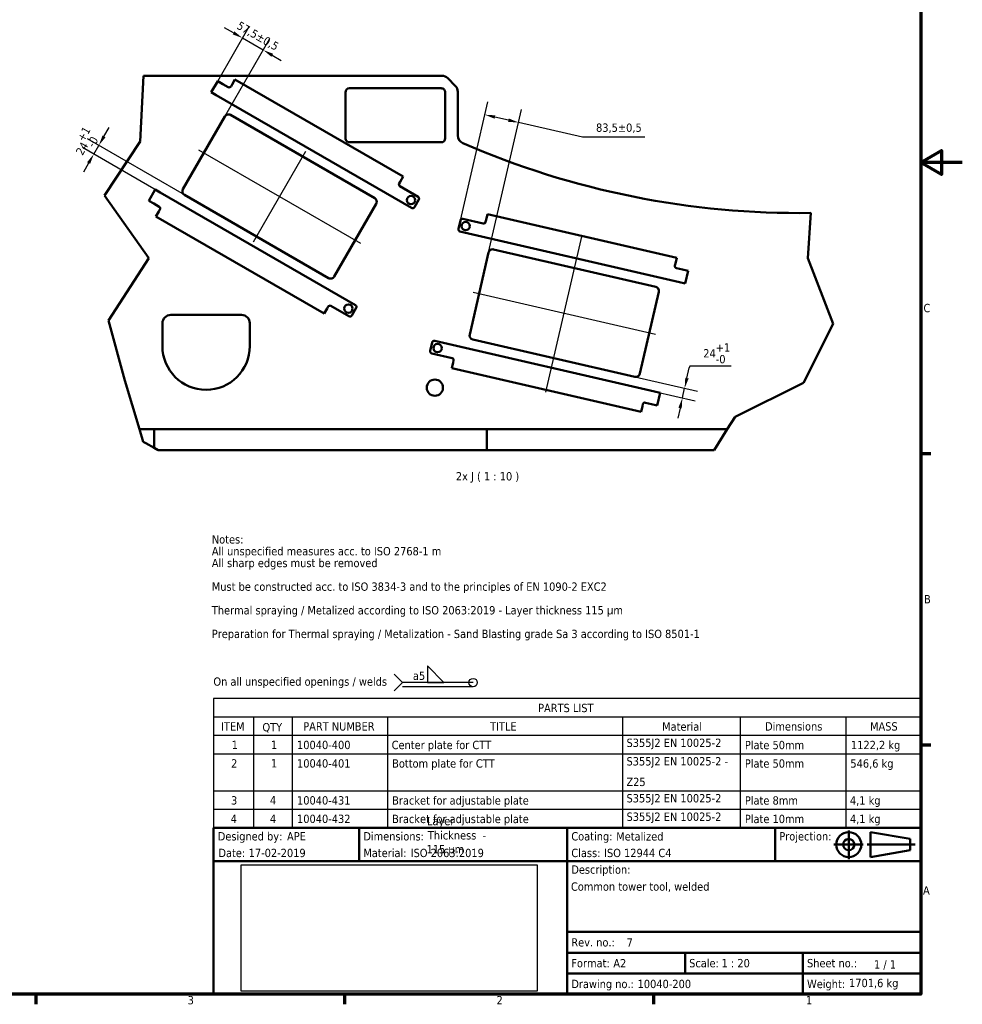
# Model space of a CAD drawing. Header units: millimetres. Extents: x 0 to 11880, y 0 to 8400.
# Tile 3 of 3: x 7348 to 11880, y 152 to 4887. Entities that reach past the tile are written whole.
import ezdxf
from ezdxf.enums import TextEntityAlignment as Align

# ---------------------------------------------------------------- set-up
doc = ezdxf.new("R2010")
doc.units = ezdxf.units.MM
doc.header["$LTSCALE"] = 20
doc.header["$XCLIPFRAME"] = 2
for name, color, linetype, lineweight in [('Border (ISO)', 7, 'Continuous', 70), ('Break Line (ISO)', 7, 'Continuous', 50), ('Centerline (ISO)', 7, 'Continuous', 25), ('Dimension (ISO)', 7, 'Continuous', 25), ('Symbol (ISO)', 7, 'Continuous', 25), ('Title (ISO)', 7, 'Continuous', 50), ('Visible (ISO)', 7, 'Continuous', 50)]:
    doc.layers.add(name, color=color, linetype=linetype, lineweight=lineweight)
doc.styles.add('Label Text (ISO)', font='tahoma.ttf')
doc.styles.add('Note Text (ISO)', font='tahoma.ttf')
doc.dimstyles.new('Default (ISO)', dxfattribs={"dimscale": 20, "dimtxt": 2, "dimasz": 2.5, "dimexe": 3.174999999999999, "dimexo": 0, "dimgap": 0.762, "dimtad": 1, "dimrnd": 1e-08, "dimtxsty": 'Note Text (ISO)', "dimcen": 0.09, "dimdle": 10, "dimclrd": 256, "dimclre": 256, "dimclrt": 256, "dimazin": 2, "dimtfac": 1, "dimtmove": 0, "dimatfit": 3, "dimfxl": 1, "dimtolj": 1, "dimtzin": 0, "dimlwd": -1, "dimlwe": -1, "dimarcsym": 0})
picture_1 = doc.add_image_def('image1.bmp', size_in_pixel=(2119, 907))

# ---------------------------------------------------------------- blocks, each defined once
blk = doc.blocks.new('Borders Default Border')
at = {"layer": 'Border (ISO)'}
for p, q in [((584.000015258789, 140), (586.3999938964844, 140)), ((584.000015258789, 70), (586.3999938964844, 70)), ((371.25, 10), (371.25, 7.599999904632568)), ((445.4999923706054, 10), (445.4999923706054, 7.599999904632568)), ((519.7499847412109, 10), (519.7499847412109, 7.599999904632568))]:
    blk.add_line(p, q, dxfattribs=at)
at = {"layer": 'Border (ISO)', "flags": 128}
for points in [[(10, 10), (10, 410), (584.000015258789, 410), (584.000015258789, 10), (10, 10)], [(594.0000152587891, 210), (584.000015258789, 210), (589.000015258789, 212.8867530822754), (589.000015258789, 207.1132469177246), (584.000015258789, 210)]]:
    blk.add_lwpolyline(points, dxfattribs=at)
at = {"layer": 'Border (ISO)', "char_height": 2.000000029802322, "attachment_point": 7, "style": 'Label Text (ISO)'}
for s, insert in [('C', (584.6622303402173, 173.964343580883)), ('B', (584.7896277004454, 103.9999999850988)), ('A', (584.5492745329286, 33.99999998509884)), ('3', (407.752595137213, 7.557860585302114)), ('2', (482.0185951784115, 7.599999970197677)), ('1', (556.4237955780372, 7.599999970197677))]:
    blk.add_mtext(s, dxfattribs=dict(at, insert=insert))
blk = doc.blocks.new('Title Blocks Advantis')
at = {"layer": 'Title (ISO)'}
for p, q in [((270.0713910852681, 149.9999999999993), (100.0713910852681, 149.9999999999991)), ((100.0713910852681, 149.9999999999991), (100.0713910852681, 109.999999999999)), ((135.0713910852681, 141.9999999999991), (135.0713910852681, 149.9999999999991)), ((185.0713910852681, 141.9999999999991), (185.0713910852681, 149.9999999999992)), ((235.0713910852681, 141.9999999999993), (235.0713910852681, 149.9999999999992)), ((270.0713910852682, 109.9999999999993), (270.0713910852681, 149.9999999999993)), ((257.9816193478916, 148.9999999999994), (267.51299677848, 147.3551583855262)), ((257.9816193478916, 148.9999999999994), (257.9816193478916, 142.9999999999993)), ((267.51299677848, 144.6448416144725), (267.51299677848, 147.3551583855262)), ((257.9816193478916, 142.9999999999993), (267.51299677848, 144.6448416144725)), ((100.0713910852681, 141.9999999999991), (270.0713910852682, 141.9999999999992)), ((185.0713910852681, 141.9999999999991), (185.0713910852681, 119.9999999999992)), ((185.0713910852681, 124.9999999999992), (270.0713910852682, 124.9999999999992)), ((185.0713910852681, 119.9999999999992), (270.0713910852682, 119.9999999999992)), ((185.0713910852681, 119.9999999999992), (185.0713910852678, 114.9999999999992)), ((213.4047244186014, 119.9999999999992), (213.4047244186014, 114.9999999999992)), ((241.7380577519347, 119.9999999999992), (241.7380577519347, 114.9999999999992)), ((185.0713910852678, 114.9999999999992), (241.7380577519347, 114.9999999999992)), ((185.0713910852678, 114.9999999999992), (185.071391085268, 109.9999999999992)), ((241.7380577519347, 114.9999999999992), (270.0713910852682, 114.9999999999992)), ((241.7380577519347, 114.9999999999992), (241.7380577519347, 109.9999999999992)), ((100.0713910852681, 109.999999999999), (270.0713910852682, 109.9999999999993))]:
    blk.add_line(p, q, dxfattribs=at)
at = {"layer": 'Title (ISO)', "linetype": 'Continuous'}
for p, q in [((252.7838411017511, 149.4294663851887), (252.7838411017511, 142.4911830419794)), ((249.1966405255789, 145.9999999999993), (256.2388680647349, 145.9999999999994)), ((268.7204546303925, 145.9999999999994), (257.1743591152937, 145.9999999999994))]:
    blk.add_line(p, q, dxfattribs=at)
at = {"layer": 'Title (ISO)'}
for radius in [3, 1.355158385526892]:
    blk.add_circle((252.7838411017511, 145.9999999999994), radius, dxfattribs=at)
at = {"layer": 'Title (ISO)', "style": 'Note Text (ISO)'}
for s, p in [('Designed by:', (101.0713910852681, 147.9999999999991)), ('Dimensions:', (136.0713910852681, 147.9999999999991)), ('Coating: ', (186.0713910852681, 147.9999999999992)), ('Projection:', (236.0713910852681, 147.9999999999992)), ('Date:', (101.2316671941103, 143.9999999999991)), ('Material: ', (136.0713910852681, 143.9999999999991)), ('Class: ', (186.0713910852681, 143.9999999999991)), ('Rev. no.:', (186.0713910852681, 122.4999999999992)), ('Format:', (186.0713910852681, 117.4999999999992)), ('Scale:', (214.4047244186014, 117.4999999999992)), ('Sheet no.:', (242.7380577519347, 117.4999999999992)), ('Weight:', (242.7380577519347, 112.4999999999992)), ('Drawing no.:', (186.0713910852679, 112.4999999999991))]:
    blk.add_text(s, height=2.000000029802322, dxfattribs=at).set_placement(p, align=Align.MIDDLE_LEFT)
blk.add_text('Description:', height=2.000000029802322, dxfattribs=at).set_placement((186.0713910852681, 140.9999999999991), align=Align.TOP_LEFT)
blk.add_text('1 / 1 ', height=2.000000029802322, rotation=359.8522914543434, dxfattribs=at).set_placement((258.8492999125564, 117.2078330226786), align=Align.MIDDLE_LEFT)
for tag, p in [('Dimensions_001', (151.3685703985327, 150.6583837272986)), ('Dimensions_002', (151.5713910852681, 147.235057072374)), ('AUTHOR_001', (117.7208561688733, 146.9999999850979)), ('Coating_001', (196.8685703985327, 146.9758226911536)), ('CREATION_DATE_001', (108.4945623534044, 142.999999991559)), ('Material_001', (147.4464750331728, 142.999999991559)), ('Dimensions_003', (151.267831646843, 143.8950077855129)), ('Class_001', (193.9464750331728, 142.999999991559)), ('TITLE_001', (185.9827409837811, 134.9100066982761)), ('REVISION_NUMBER_001', (199.3725437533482, 121.4682352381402)), ('Sheet_Size_001', (196.1763237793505, 116.4791806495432)), ('Initial_View_Scale_001', (222.195369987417, 116.4999999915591)), ('PART_NUMBER_001', (202.0038147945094, 111.4999999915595))]:
    blk.add_attdef(tag, p, '', height=2.000000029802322, dxfattribs=at)
blk.add_attdef('MASS\\P1;_001', (252.8353120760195, 111.7398717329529), '', height=2.000000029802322, rotation=359.8522914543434, dxfattribs=at)
image = blk.add_image(picture_1, insert=(106.6989986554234, 110.7262153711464), size_in_units=(71.1280611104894, 30.44509269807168))
image.set_boundary_path([(-0.5, -0.5), (2118.5, 906.4999999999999)])
image.dxf.clipping = 0
blk = doc.blocks.new('Welding Symbol Identifier1')
at = {"layer": 'Symbol (ISO)'}
for p, q in [((469.3869671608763, 84.96517483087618), (465.3869671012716, 88.96517489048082)), ((465.3869671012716, 88.96517489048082), (465.3869671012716, 84.96517483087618)), ((459.3869671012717, 84.96517483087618), (457.3869670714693, 86.9651748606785)), ((459.3869671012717, 84.96517483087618), (457.3869670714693, 82.96517480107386)), ((476.3869671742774, 84.96517483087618), (459.3869671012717, 84.96517483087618)), ((465.3869671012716, 84.96517483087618), (469.3869671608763, 84.96517483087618))]:
    blk.add_line(p, q, dxfattribs=at)
at = {"layer": 'Symbol (ISO)', "linetype": 'Continuous'}
blk.add_line((476.3869671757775, 83.91517483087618), (459.3869671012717, 83.91517483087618), dxfattribs=at)
at = {"layer": 'Symbol (ISO)'}
blk.add_circle((476.3869671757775, 84.96517483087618), 1.000000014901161, dxfattribs=at)
at = {"layer": 'Symbol (ISO)', "char_height": 2.000000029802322, "attachment_point": 7, "style": 'Label Text (ISO)'}
for s, insert in [('a5', (461.9172725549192, 85.56517483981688)), ('On all unspecified openings / welds', (413.9495188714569, 83.63049078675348))]:
    blk.add_mtext(s, dxfattribs=dict(at, insert=insert))
blk = doc.blocks.new('PARTS LIST')
at = {"layer": 'Symbol (ISO)'}
for p, q in [((584.0339658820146, 81.09270775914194), (413.9999999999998, 81.09270775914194)), ((413.9999999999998, 81.09270775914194), (413.9999999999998, 76.6508923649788)), ((584.0339658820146, 81.09270775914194), (584.0339658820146, 76.6508923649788)), ((584.0339658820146, 76.6508923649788), (413.9999999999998, 76.6508923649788)), ((413.9999999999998, 76.6508923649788), (413.9999999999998, 72.20907697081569)), ((423.6219692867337, 76.6508923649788), (423.6219692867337, 72.20907697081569)), ((432.8530958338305, 76.6508923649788), (432.8530958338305, 72.20907697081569)), ((455.8239919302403, 76.6508923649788), (455.8239919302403, 72.20907697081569)), ((512.2689615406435, 76.6508923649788), (512.2689615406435, 72.20907697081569)), ((540.6256253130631, 76.6508923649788), (540.6256253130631, 72.20907697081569)), ((566.025625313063, 76.6508923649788), (566.025625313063, 72.20907697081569)), ((584.0339658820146, 76.6508923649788), (584.0339658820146, 72.20907697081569)), ((584.0339658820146, 72.20907697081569), (413.9999999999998, 72.20907697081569)), ((413.9999999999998, 72.20907697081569), (413.9999999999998, 50.00000000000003)), ((423.6219692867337, 72.20907697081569), (423.6219692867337, 50.00000000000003)), ((432.8530958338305, 72.20907697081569), (432.8530958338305, 50.00000000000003)), ((455.8239919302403, 72.20907697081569), (455.8239919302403, 50.00000000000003)), ((512.2689615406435, 72.20907697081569), (512.2689615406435, 50.00000000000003)), ((540.6256253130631, 72.20907697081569), (540.6256253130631, 50.00000000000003)), ((566.025625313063, 72.20907697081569), (566.025625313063, 50.00000000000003)), ((584.0339658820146, 72.20907697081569), (584.0339658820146, 50.00000000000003)), ((584.0339658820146, 67.76726157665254), (413.9999999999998, 67.76726157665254)), ((584.0339658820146, 58.88363078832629), (413.9999999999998, 58.88363078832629)), ((584.0339658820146, 54.44181539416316), (413.9999999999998, 54.44181539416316)), ((584.0339658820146, 50.00000000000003), (413.9999999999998, 50.00000000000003))]:
    blk.add_line(p, q, dxfattribs=at)
at = {"layer": 'Symbol (ISO)', "char_height": 2.000000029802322, "attachment_point": 7, "style": 'Label Text (ISO)'}
for s, insert in [('PARTS LIST', (492.0152003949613, 77.81831544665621)), ('ITEM', (415.7866970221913, 73.42998465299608)), ('PART NUMBER', (435.5539411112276, 73.38784526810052)), ('TITLE', (480.4703224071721, 73.42998465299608)), ('Material', (521.8344897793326, 73.34327470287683)), ('Dimensions', (546.5791103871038, 73.3813622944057)), ('MASS', (571.813264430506, 73.37650005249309)), ('QTY', (425.7404435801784, 72.8821725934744)), ('1', (418.359780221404, 68.98492773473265)), ('1', (427.7863281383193, 68.98492773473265)), ('10040-400', (434.052296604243, 68.92577055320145)), ('Center plate for CTT', (456.8119921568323, 68.38444148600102)), ('S355J2 EN 10025-2', (513.2713618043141, 68.92496015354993)), ('Plate 50mm', (541.7256258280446, 68.90145930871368)), ('1122,2 kg', (567.2248260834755, 68.37633771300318)), ('2', (418.2045798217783, 64.52528414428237)), ('1', (427.7863281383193, 64.54311234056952)), ('10040-401', (434.052296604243, 64.48395515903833)), ('Bottom plate for CTT', (456.923992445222, 63.9426260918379)), ('S355J2 EN 10025-2 - ', (513.2713618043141, 64.4831447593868)), ('Plate 50mm', (541.7256258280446, 64.45964391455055)), ('546,6 kg', (567.0904257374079, 63.93452231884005)), ('Z25', (513.2489617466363, 60.0413294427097)), ('3', (418.1885797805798, 55.59951397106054)), ('4', (427.539927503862, 55.66272307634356)), ('10040-431', (434.052296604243, 55.59951397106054)), ('Bracket for adjustable plate', (456.923992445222, 55.04440855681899)), ('S355J2 EN 10025-2', (513.2713618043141, 55.59951397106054)), ('Plate 8mm', (541.7256258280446, 55.57277163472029)), ('4,1 kg', (566.9784254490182, 55.05089153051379)), ('4', (418.1133795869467, 51.22090768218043)), ('4', (427.539927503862, 51.22090768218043)), ('10040-432', (434.052296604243, 51.15769857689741)), ('Bracket for adjustable plate', (456.923992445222, 50.60259316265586)), ('S355J2 EN 10025-2', (513.2713618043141, 51.15769857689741)), ('Plate 10mm', (541.7256258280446, 51.13419773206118)), ('4,1 kg', (566.9784254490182, 50.60907613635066))]:
    blk.add_mtext(s, dxfattribs=dict(at, insert=insert))
blk = doc.blocks.new('*D15')
at = {"layer": 'Defpoints', "color": 0, "transparency": 16777216}
for p in [(9583.875961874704, 4429.893794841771), (9466.546758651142, 3921.68518172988), (9602.272432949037, 3767.1939478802)]:
    blk.add_point(p, dxfattribs=at)
at = {"layer": 'Dimension (ISO)', "transparency": 16777216}
for p, q in [((9466.546758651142, 3921.68518172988), (9598.160353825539, 4491.766293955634)), ((9602.272432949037, 3767.1939478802), (9760.880154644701, 4454.199467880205)), ((9697.877259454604, 4403.574521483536), (9632.594465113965, 4418.646242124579)), ((10053.60380378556, 4321.448577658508), (9746.595762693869, 4392.326968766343)), ((10352.72718719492, 4321.448577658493), (10053.60380378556, 4321.448577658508))]:
    blk.add_line(p, q, dxfattribs=at)
for points in [[(9634.469057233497, 4426.765992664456), (9630.719872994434, 4410.526491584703), (9583.875961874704, 4429.893794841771)], [(9699.751851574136, 4411.694272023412), (9696.002667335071, 4395.454770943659), (9746.595762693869, 4392.326968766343)]]:
    blk.add_solid(points, dxfattribs=at)
at = {"layer": 'Dimension (ISO)', "transparency": 16777216, "insert": (10118.84380378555, 4387.54149875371), "char_height": 40, "attachment_point": 1, "style": 'Note Text (ISO)'}
blk.add_mtext('\\A1;83,5±0,5', dxfattribs=at)
blk = doc.blocks.new('*D24')
at = {"layer": 'Defpoints', "color": 0, "transparency": 16777216}
for p in [(10305.87663903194, 3169.601175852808), (10399.33658535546, 3098.761649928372), (10544.80891211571, 3114.439314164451)]:
    blk.add_point(p, dxfattribs=at)
at = {"layer": 'Dimension (ISO)', "transparency": 16777216}
for p, q in [((10569.1876187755, 3220.035093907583), (10567.3040175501, 3211.876320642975)), ((10768.19011633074, 3220.035093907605), (10569.1876187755, 3220.035093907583)), ((10556.0564648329, 3163.157817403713), (10567.3040175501, 3211.876320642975)), ((10305.87663903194, 3169.601175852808), (10606.68141122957, 3100.154922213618)), ((10399.33658535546, 3098.761649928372), (10595.88376062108, 3053.385159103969)), ((10534.01126150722, 3067.669551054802), (10544.80891211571, 3114.439314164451)), ((10522.76370879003, 3018.951047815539), (10511.51615607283, 2970.232544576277))]:
    blk.add_line(p, q, dxfattribs=at)
for points in [[(10547.93671429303, 3165.032409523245), (10564.17621537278, 3161.283225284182), (10544.80891211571, 3114.439314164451)], [(10514.64395825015, 3020.825639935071), (10530.8834593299, 3017.076455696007), (10534.01126150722, 3067.669551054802)]]:
    blk.add_solid(points, dxfattribs=at)
at = {"layer": 'Dimension (ISO)', "transparency": 16777216, "insert": (10634.4276187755, 3330.381428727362), "char_height": 40, "attachment_point": 1, "style": 'Note Text (ISO)'}
blk.add_mtext('\\A1;24\\S+1^ -0;', dxfattribs=at)
blk = doc.blocks.new('*D26')
at = {"layer": 'Defpoints', "color": 0, "transparency": 16777216}
for p in [(7727.860352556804, 4281.998588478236), (8023.038242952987, 4056.151928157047), (8139.702961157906, 4044.22114753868)]:
    blk.add_point(p, dxfattribs=at)
at = {"layer": 'Dimension (ISO)', "transparency": 16777216}
for p, q in [((7752.8603525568, 4325.29985866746), (7777.860352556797, 4368.601128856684)), ((8139.702961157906, 4044.22114753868), (7672.86773941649, 4313.74858847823)), ((8023.038242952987, 4056.151928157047), (7648.867739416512, 4272.179369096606)), ((7703.860352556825, 4240.42936909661), (7727.860352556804, 4281.998588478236)), ((7678.860352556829, 4197.128098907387), (7653.860352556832, 4153.826828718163))]:
    blk.add_line(p, q, dxfattribs=at)
for points in [[(7745.643474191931, 4329.466525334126), (7760.077230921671, 4321.133192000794), (7727.860352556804, 4281.998588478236)], [(7671.643474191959, 4201.294765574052), (7686.0772309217, 4192.96143224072), (7703.860352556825, 4240.42936909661)]]:
    blk.add_solid(points, dxfattribs=at)
at = {"layer": 'Dimension (ISO)', "transparency": 16777216, "insert": (7590.666998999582, 4265.065399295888), "char_height": 40, "attachment_point": 1, "rotation": 60.00000000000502, "style": 'Note Text (ISO)'}
blk.add_mtext('\\A1;24\\S+1^ -0;', dxfattribs=at)
blk = doc.blocks.new('*D27')
at = {"layer": 'Defpoints', "color": 0, "transparency": 16777216}
for p in [(8419.162703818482, 4798.259620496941), (8299.78953164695, 4591.499221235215), (8334.382453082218, 4421.415918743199)]:
    blk.add_point(p, dxfattribs=at)
at = {"layer": 'Dimension (ISO)', "transparency": 16777216}
for p, q in [((8299.78953164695, 4591.499221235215), (8450.912703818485, 4853.252233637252)), ((8375.86143362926, 4823.259620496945), (8332.560163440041, 4848.259620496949)), ((8334.382453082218, 4421.415918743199), (8550.505625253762, 4795.752233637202)), ((8518.755625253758, 4740.759620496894), (8419.162703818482, 4798.259620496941)), ((8562.056895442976, 4715.75962049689), (8605.358165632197, 4690.759620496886))]:
    blk.add_line(p, q, dxfattribs=at)
for points in [[(8380.02810029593, 4830.476498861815), (8371.694766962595, 4816.042742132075), (8419.162703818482, 4798.259620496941)], [(8566.223562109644, 4722.97649886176), (8557.890228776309, 4708.542742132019), (8518.755625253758, 4740.759620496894)]]:
    blk.add_solid(points, dxfattribs=at)
at = {"layer": 'Dimension (ISO)', "transparency": 16777216, "insert": (8407.85815099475, 4880.979760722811), "char_height": 40, "attachment_point": 1, "rotation": 329.99999999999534, "style": 'Note Text (ISO)'}
blk.add_mtext('\\A1;57,5±0,5', dxfattribs=at)

msp = doc.modelspace()

# ---------------------------------------------------------------- linework, layer by layer
at = {"layer": 'Break Line (ISO)'}
for p, q in [((7926.073887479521, 4300.728800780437), (7943.606364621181, 4617.020903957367)), ((7755.177396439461, 4041.395692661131), (7926.073887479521, 4300.728800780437)), ((7968.003971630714, 3739.25224227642), (7755.177396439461, 4041.395692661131)), ((11152.31992957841, 3957.442433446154), (11137.30602408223, 3739.252242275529)), ((7774.850423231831, 3440.577677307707), (7968.003971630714, 3739.25224227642)), ((11137.30602408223, 3739.252242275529), (11258.28770066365, 3423.702829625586)), ((7852.983344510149, 3151.17290172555), (7774.850423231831, 3440.577677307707)), ((11258.28770066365, 3423.702829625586), (11115.61487874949, 3139.8308189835)), ((7922.978662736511, 2917.020903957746), (7852.983344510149, 3151.17290172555)), ((11115.61487874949, 3139.8308189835), (10787.9990392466, 2977.565010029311)), ((10787.9990392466, 2977.565010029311), (10749.80893945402, 2917.020903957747)), ((7940.875381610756, 2857.151864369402), (7922.978662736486, 2917.020903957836)), ((10749.80893945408, 2917.020903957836), (10686.73079317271, 2817.020903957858)), ((7953.888677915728, 2849.980750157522), (7940.875381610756, 2857.151864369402)), ((7953.888677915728, 2849.980750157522), (7993.888677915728, 2827.93832817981)), ((8013.700337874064, 2817.020903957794), (7993.888677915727, 2827.93832817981))]:
    msp.add_line(p, q, dxfattribs=at)
at = {"layer": 'Centerline (ISO)', "linetype": 'Continuous'}
for p, q in [((8207.401690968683, 4261.47878717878), (8986.824554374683, 3811.478787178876)), ((8471.113122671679, 3818.24038542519), (8723.113122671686, 4254.717188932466)), ((9878.231599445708, 3095.431597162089), (10052.7434207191, 3851.325340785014)), ((9527.601218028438, 3577.119726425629), (10404.53427633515, 3374.663777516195))]:
    msp.add_line(p, q, dxfattribs=at)
at = {"layer": 'Visible (ISO)'}
for p, q in [((9377.3201354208, 4617.020903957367), (7943.606364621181, 4617.020903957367)), ((8368.679259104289, 4574.81972931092), (8382.679259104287, 4599.068440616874)), ((9191.546986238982, 4132.068440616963), (8382.679259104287, 4599.068440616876)), ((9405.60440666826, 4605.305175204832), (9442.172949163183, 4568.736632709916)), ((8268.789531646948, 4537.805646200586), (8299.789531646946, 4591.499221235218)), ((8324.03824295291, 4577.49922123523), (8299.789531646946, 4591.499221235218)), ((8350.019005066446, 4562.499221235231), (8324.03824295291, 4577.499221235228)), ((8368.679259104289, 4574.81972931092), (8363.679259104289, 4566.159475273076)), ((8933.888677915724, 4557.020903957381), (9373.888677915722, 4557.020903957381)), ((8268.789531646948, 4537.805646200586), (8293.038242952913, 4523.805646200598)), ((8293.038242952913, 4523.805646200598), (9231.80978065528, 3981.8056462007)), ((8913.88867791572, 4317.020903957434), (8913.88867791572, 4537.020903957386)), ((9393.888677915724, 4537.020903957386), (9393.888677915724, 4317.020903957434)), ((9453.888677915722, 4540.452361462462), (9453.888677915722, 4330.052043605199)), ((8132.38245308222, 4071.541655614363), (8334.382453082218, 4421.415918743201)), ((8361.702961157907, 4428.736426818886), (9054.523284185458, 4028.736426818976)), ((9373.888677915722, 4297.020903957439), (8933.888677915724, 4297.020903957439)), ((9191.546986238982, 4132.068440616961), (9177.546986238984, 4107.819729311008)), ((9172.546986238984, 4099.159475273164), (9177.546986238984, 4107.819729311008)), ((9262.809780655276, 4035.49922123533), (9176.20724027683, 4085.499221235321)), ((7967.789531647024, 4016.458353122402), (7998.789531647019, 4070.151928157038)), ((8023.038242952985, 4056.151928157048), (7998.78953164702, 4070.151928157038)), ((8023.038242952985, 4056.151928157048), (8961.809780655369, 3514.151928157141)), ((8832.523284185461, 3644.221147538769), (8139.702961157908, 4044.22114753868)), ((7967.789531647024, 4016.458353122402), (7992.03824295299, 4002.458353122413)), ((7992.03824295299, 4002.458353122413), (8018.019005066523, 3987.458353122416)), ((9061.843792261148, 4001.415918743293), (8859.843792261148, 3651.541655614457)), ((9245.470034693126, 3985.465900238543), (9266.47003469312, 4021.838967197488)), ((8002.679259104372, 3940.889133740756), (8016.679259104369, 3965.137845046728)), ((8002.679259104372, 3940.889133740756), (8811.546986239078, 3473.889133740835)), ((8021.67925910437, 3973.798099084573), (8016.679259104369, 3965.137845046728)), ((9590.21969805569, 3923.922157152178), (9596.518327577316, 3951.204518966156)), ((10506.57996808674, 3741.100234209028), (9596.518327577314, 3951.204518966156)), ((9466.546758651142, 3921.68518172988), (9457.098814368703, 3880.7616390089)), ((9575.976976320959, 3906.684266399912), (9478.539969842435, 3929.179371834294)), ((9590.21969805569, 3923.922157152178), (9587.970187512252, 3914.178456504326)), ((10520.81015470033, 3624.92148490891), (9464.593004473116, 3868.76842781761)), ((9511.392206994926, 3373.548441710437), (9602.272432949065, 3767.193947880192)), ((9626.258855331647, 3782.182328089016), (10405.75490715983, 3602.221484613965)), ((10506.57996808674, 3741.100234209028), (10500.28133856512, 3713.817872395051)), ((10498.03182802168, 3704.074171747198), (10500.28133856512, 3713.817872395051)), ((10534.75712006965, 3685.332428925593), (10505.52601812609, 3692.080960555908)), ((10562.03948188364, 3679.033799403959), (10534.75712006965, 3685.332428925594)), ((10562.03948188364, 3679.033799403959), (10548.09251651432, 3618.622855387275)), ((10520.81015470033, 3624.92148490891), (10548.09251651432, 3618.622855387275)), ((10420.74328736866, 3578.235062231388), (10329.86306141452, 3184.589556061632)), ((8825.546986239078, 3498.137845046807), (8830.546986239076, 3506.798099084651)), ((8844.20724027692, 3510.458353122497), (8930.80978065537, 3460.458353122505)), ((8073.888677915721, 3467.020903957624), (8413.88867791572, 3467.020903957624)), ((8825.546986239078, 3498.137845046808), (8811.546986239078, 3473.889133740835)), ((8944.470034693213, 3464.118607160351), (8965.470034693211, 3500.491674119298)), ((8033.888677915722, 3317.020903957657), (8033.888677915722, 3427.020903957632)), ((8453.888677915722, 3427.020903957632), (8453.888677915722, 3317.020903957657)), ((9331.126223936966, 3335.114402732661), (9321.678279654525, 3294.190860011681)), ((10399.33658535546, 3098.761649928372), (9343.119435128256, 3342.608592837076)), ((10305.87663903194, 3169.601175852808), (9526.38058720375, 3349.56201932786)), ((9329.17246975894, 3282.197648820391), (9426.609476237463, 3259.702543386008)), ((9425.555526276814, 3210.683269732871), (9431.854155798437, 3237.965631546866)), ((9434.103666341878, 3247.709332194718), (9431.854155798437, 3237.965631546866)), ((9425.555526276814, 3210.683269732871), (10335.61716678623, 3000.578984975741)), ((10426.61894716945, 3092.463020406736), (10399.33658535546, 3098.761649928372)), ((10426.61894716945, 3092.463020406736), (10412.67198180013, 3032.052076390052)), ((10341.91579630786, 3027.861346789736), (10344.1653068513, 3037.605047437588)), ((10356.15851804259, 3045.099237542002), (10385.38961998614, 3038.350705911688)), ((10385.38961998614, 3038.350705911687), (10412.67198180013, 3032.052076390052)), ((10341.91579630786, 3027.861346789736), (10335.61716678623, 3000.578984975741)), ((7922.978662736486, 2917.020903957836), (7953.888677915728, 2917.020903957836)), ((7993.888677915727, 2917.020903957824), (7953.888677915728, 2917.020903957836)), ((7993.888677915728, 2827.93832817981), (7993.888677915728, 2917.020903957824)), ((7993.888677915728, 2917.020903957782), (8033.888677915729, 2917.020903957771)), ((8033.888677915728, 2917.020903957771), (9553.888677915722, 2917.02090395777)), ((9553.888677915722, 2917.020903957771), (9593.888677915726, 2917.020903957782)), ((9633.888677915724, 2917.020903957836), (9593.888677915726, 2917.020903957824)), ((9593.888677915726, 2817.020903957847), (9593.888677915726, 2917.020903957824)), ((9633.888677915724, 2917.020903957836), (10749.80893945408, 2917.020903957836)), ((8013.700337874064, 2817.020903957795), (8033.888677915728, 2817.020903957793)), ((8033.888677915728, 2817.020903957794), (9553.888677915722, 2817.020903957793)), ((9553.888677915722, 2817.020903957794), (9593.888677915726, 2817.020903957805)), ((9633.888677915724, 2817.020903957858), (9593.888677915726, 2817.020903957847)), ((9633.888677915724, 2817.020903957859), (10686.73079317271, 2817.020903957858))]:
    msp.add_line(p, q, dxfattribs=at)
for centre, radius in [((9229.123247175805, 4019.152433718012), 19.9999999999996), ((9492.028258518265, 3894.249927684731), 20.00000000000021), ((8928.123247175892, 3497.805140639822), 19.99999999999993), ((9356.607723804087, 3307.679148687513), 20.00000000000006), ((9343.888677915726, 3117.020903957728), 39.00000000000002)]:
    msp.add_circle(centre, radius, dxfattribs=at)
for centre, radius, start, end in [((9377.3201354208, 4577.020903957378), 39.99999999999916, 44.99999999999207, 90), ((8355.019005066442, 4571.159475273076), 9.999999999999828, 239.9999999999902, 330.0000000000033), ((8933.888677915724, 4537.020903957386), 19.99999999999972, 90, 180), ((9373.888677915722, 4537.020903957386), 19.99999999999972, 0, 90.00000000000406), ((9413.888677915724, 4540.452361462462), 39.99999999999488, 0, 44.99999999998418), ((8351.702961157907, 4411.415918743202), 19.99999999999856, 59.99999999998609, 149.9999999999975), ((8933.888677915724, 4317.020903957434), 19.99999999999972, 180, 270.0000000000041), ((9373.888677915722, 4317.020903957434), 19.99999999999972, 270, 0), ((9493.888677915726, 4330.052043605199), 39.99999999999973, 180, 246.4841656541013), ((11093.88867791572, 8007.020903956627), 4050.00000000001, 246.4841656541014, 270.8266617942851), ((9181.207240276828, 4094.159475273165), 9.999999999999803, 150.0000000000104, 240.0000000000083), ((8149.70296115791, 4061.541655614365), 19.99999999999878, 150.0000000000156, 240.0000000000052), ((9044.52328418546, 4011.415918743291), 19.99999999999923, 330.0000000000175, 60.0000000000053), ((9257.809780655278, 4026.838967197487), 9.99999999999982, 330.0000000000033, 59.9999999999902), ((8013.019005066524, 3978.798099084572), 9.999999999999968, 330.0000000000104, 60.00000000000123), ((9236.809780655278, 3990.465900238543), 9.999999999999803, 240.0000000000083, 330.0000000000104), ((9476.290459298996, 3919.435671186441), 10.0000000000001, 76.99999999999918, 167.000000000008), ((9578.226486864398, 3916.427967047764), 10.00000000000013, 256.9999999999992, 347.0000000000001), ((9466.842515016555, 3878.512128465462), 10.00000000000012, 167.0000000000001, 256.9999999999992), ((9621.75983424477, 3762.694926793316), 19.99999999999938, 76.99999999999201, 166.9999999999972), ((10507.77552866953, 3701.82466120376), 10.0000000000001, 167.000000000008, 256.9999999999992), ((8842.52328418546, 3661.541655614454), 19.99999999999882, 239.9999999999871, 329.9999999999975), ((10401.25588607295, 3582.734083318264), 19.99999999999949, 347.0000000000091, 77.00000000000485), ((8839.20724027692, 3501.798099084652), 9.999999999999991, 59.99999999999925, 150.0000000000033), ((8956.809780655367, 3505.491674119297), 9.999999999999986, 330.0000000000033, 59.99999999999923), ((8073.888677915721, 3427.020903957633), 39.99999999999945, 90, 180), ((8413.88867791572, 3427.020903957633), 39.99999999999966, 0, 90), ((8935.809780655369, 3469.11860716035), 9.999999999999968, 240.0000000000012, 330.0000000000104), ((9530.87960829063, 3369.04942062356), 19.99999999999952, 167.0000000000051, 257.0000000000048), ((8243.88867791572, 3317.020903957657), 210, 180, 0), ((9340.869924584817, 3332.864892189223), 10.00000000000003, 76.99999999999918, 167.000000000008), ((9331.421980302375, 3291.941349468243), 10.00000000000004, 167.0000000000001, 256.9999999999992), ((9424.359965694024, 3249.958842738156), 10.00000000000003, 347.0000000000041, 76.99999999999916), ((10310.37566011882, 3189.088577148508), 19.99999999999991, 256.9999999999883, 346.9999999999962), ((10353.90900749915, 3035.35553689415), 10.00000000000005, 76.99999999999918, 166.9999999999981)]:
    msp.add_arc(centre, radius, start, end, dxfattribs=at)

# ---------------------------------------------------------------- block references
at = {"xscale": 20, "yscale": 20, "zscale": 20}
msp.add_blockref('Borders Default Border', (0, 0), dxfattribs=at)
msp.add_blockref('Title Blocks Advantis', (6278.572178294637, -1999.999999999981), dxfattribs=at).add_auto_attribs({'TITLE_001': 'Common tower tool, welded', 'PART_NUMBER_001': '10040-200', 'AUTHOR_001': 'APE', 'CREATION_DATE_001': '17-02-2019', 'REVISION_NUMBER_001': '7', 'Sheet_Size_001': 'A2', 'MASS\\P1;_001': '1701,6 kg', 'Initial_View_Scale_001': '1 : 20', 'Dimensions_001': 'Layer', 'Material_001': 'ISO 2063:2019', 'Coating_001': 'Metalized', 'Class_001': 'ISO 12944 C4', 'Dimensions_002': 'Thickness  -', 'Dimensions_003': '115 μm'})
at = {"layer": 'Symbol (ISO)', "xscale": 20, "yscale": 20, "zscale": 20}
for name in ['Welding Symbol Identifier1', 'PARTS LIST']:
    msp.add_blockref(name, (0, 0), dxfattribs=at)

# ---------------------------------------------------------------- texts
at = {"layer": 'Symbol (ISO)', "insert": (9444.694360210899, 2660.15348576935), "char_height": 40.00000059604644, "attachment_point": 7, "style": 'Label Text (ISO)'}
msp.add_mtext('2x J ( 1 : 10 )', dxfattribs=at)
at = {"layer": 'Symbol (ISO)', "insert": (8271.416887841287, 2407.757859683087), "char_height": 40.00000059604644, "width": 2469.465255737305, "attachment_point": 1, "line_spacing_factor": 0.8519120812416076, "style": 'Note Text (ISO)'}
msp.add_mtext('{\\H1x;Notes:\\PAll unspecified measures acc. to ISO 2768-1 m\\H1.1985x; \\H0.83436x;\\PAll sharp edges must be removed\\H1.1739x; \\H0.85187x;\\P\\H1.1311x; \\H0.88413x;\\PMust be constructed acc. to ISO 3834-3 and to the principles of EN 1090-2 EXC2\\H1.1807x; \\H0.84694x;\\P\\H1.1313x; \\H0.88393x;\\PThermal spraying / Metalized according to ISO 2063:2019 - Layer thickness 115 \\fSymbol|b0|i0|c2|p18;m\\fTahoma|b0|i0|c0|p34;m\\H1.174x; \\H0.85181x;\\P\\H1.131x; \\H0.88414x;\\PPreparation for Thermal spraying / Metalization - Sand Blasting grade Sa 3 according to ISO 8501-1   \\fMS Shell Dlg 2|b0|i0|c0|p0;\\H1.1807x; \\H0.91705x;\\P\\H1.1213x; \\H0.89185x;\\P\\fTahoma|b0|i0|c0|p34;\\H1.0756x; \\H0.85864x;\\P\\H1.1244x; }', dxfattribs=at)

# ---------------------------------------------------------------- dimensions: what is measured, and where the dimension line sits
at = {"layer": 'Dimension (ISO)'}
for base, p1, p2, angle, override, picture, middle in [((8419.162703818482, 4798.259620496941), (8334.382453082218, 4421.415918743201), (8299.78953164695, 4591.499221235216), 329.9999999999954, {"dimgap": 0.762, "dimdec": 1, "dimlfac": 0.5, "dimtol": 1, "dimlim": 0, "dimtp": 0.5, "dimtm": 0.5, "dimtdec": 1, "dimtofl": 1, "dimatfit": 1}, '*D27', (8468.959164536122, 4769.509620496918)), ((9583.875961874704, 4429.893794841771), (9602.272432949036, 3767.1939478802), (9466.546758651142, 3921.68518172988), 347.0000000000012, {"dimgap": 0.762, "dimtih": 1, "dimtoh": 1, "dimdec": 2, "dimlfac": 0.5, "dimtol": 1, "dimlim": 0, "dimtp": 0.5, "dimtm": 0.5, "dimtdec": 1, "dimtofl": 0, "dimtmove": 1, "dimatfit": 2}, '*D15', (10055.16869748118, 4321.448577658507)), ((7727.860352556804, 4281.998588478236), (8023.038242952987, 4056.151928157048), (8139.702961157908, 4044.22114753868), 240.000000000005, {"dimgap": 0.762, "dimdec": 0, "dimlfac": 0.5, "dimtol": 1, "dimlim": 0, "dimtp": 1, "dimtm": 1e-09, "dimtdec": 0, "dimtofl": 1, "dimatfit": 1}, '*D26', (7715.860352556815, 4261.213978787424)), ((10544.80891211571, 3114.439314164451), (10399.33658535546, 3098.761649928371), (10305.87663903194, 3169.601175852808), 77.00000000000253, {"dimgap": 0.762, "dimtih": 1, "dimtoh": 1, "dimdec": 0, "dimlfac": 0.5, "dimtol": 1, "dimlim": 0, "dimtp": 1, "dimtm": 1e-09, "dimtdec": 0, "dimtofl": 1, "dimtmove": 1, "dimatfit": 1}, '*D24', (10571.43875598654, 3220.035093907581))]:
    dim = msp.add_linear_dim(base=base, p1=p1, p2=p2, angle=angle, dimstyle='Default (ISO)', override=override, dxfattribs=at)
    dim.commit()
    dim.dimension.update_dxf_attribs({"geometry": picture, "text_midpoint": middle, "dimtype": 160})

doc.saveas('drawing.dxf')
